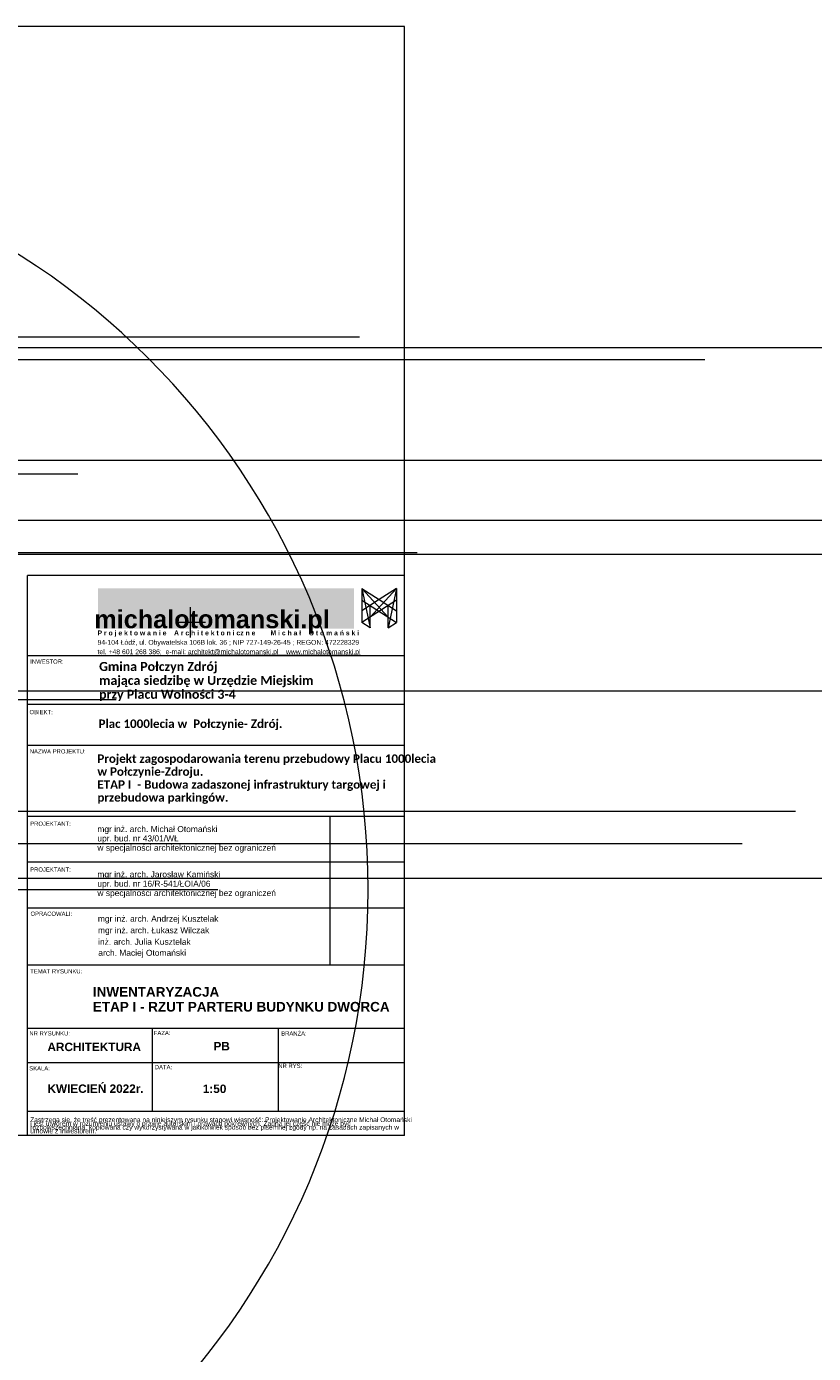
# Model space of a CAD drawing. Header units: millimetres. Extents: x -68772 to 137055, y -73300 to 19650.
# Tile 89 of 212: x 46198 to 59271, y -7708 to 14345. Entities that reach past the tile are written whole.
import ezdxf

# ---------------------------------------------------------------- set-up
doc = ezdxf.new("R2010")
doc.units = ezdxf.units.MM
doc.header["$MEASUREMENT"] = 0
for name, color, linetype, lineweight in [('2D Drafting - General_Nr_pióra__7', 7, 'Continuous', 5), ('Nowe_0_Nr_pióra__166', 166, 'Continuous', 18), ('Nowe_0_Nr_pióra__7', 7, 'Continuous', 5), ('Nowe_HA_widok cienki_Nr_pióra__7', 7, 'Continuous', 5), ('Nowe_PROJEKT - FILTROWNIA RZUTY_Nr_pióra__7', 7, 'Continuous', 5), ('Nowe_PROJEKT_Nr_pióra__252', 250, 'Continuous', 18), ('Nowe_TABELKA_Nr_pióra__255', 255, 'Continuous', 18), ('PROJEKT - ETAP I_Nr_pióra__7', 7, 'Continuous', 5), ('PROJEKT - FILTROWNIA RZUTY_Nr_pióra__7', 7, 'Continuous', 5), ('Room Tags_Nr_pióra__7', 7, 'Continuous', 5), ('siatka500_Nr_pióra__7', 7, 'Continuous', 5), ('Spot Elevations_Nr_pióra__7', 7, 'Continuous', 5), ('TABELKA_Nr_pióra__7', 7, 'Continuous', 5)]:
    doc.layers.add(name, color=color, linetype=linetype, lineweight=lineweight)
doc.layers.add('Room Tags', color=7, linetype='Continuous')
doc.layers.add('Spot Elevations', color=7, linetype='Continuous')
doc.styles.add('GENERATED_STYLE_1', font='arial.ttf')
doc.styles.add('GENERATED_STYLE_4', font='arialbd.ttf')
doc.styles.add('GENERATED_STYLE_5', font='calibrib.ttf')

# ---------------------------------------------------------------- blocks, each defined once
blk = doc.blocks.new('iv_Помещение_Площадь - iv_Помещение_Площадь-55347-Rzut')
at = {"layer": 'Room Tags_Nr_pióra__7', "color": 7, "linetype": 'Continuous', "lineweight": 5}
blk.add_line((-200, 0), (200, 0), dxfattribs=at)
blk.add_circle((0, 0), 250, dxfattribs=at)
blk = doc.blocks.new('Spot Elevations - Высотная отметка - Закрашенное значение-23738-Rzut', base_point=(-269.5, 0))
at = {"layer": 'Spot Elevations_Nr_pióra__7', "color": 7, "linetype": 'Continuous', "lineweight": 5}
blk.add_line((-419.5, 0), (430.5, 0), dxfattribs=at)
blk = doc.blocks.new('Spot Elevations - Высотная отметка - Закрашенное значение-23738-Rzut_E08', base_point=(-269.5, 0))
at = {"layer": 'Spot Elevations_Nr_pióra__7', "color": 7, "linetype": 'Continuous', "lineweight": 5}
blk.add_line((-144.5, 0), (705.5, 0), dxfattribs=at)

msp = doc.modelspace()

# ---------------------------------------------------------------- hatches: boundary and pattern name
at = {"layer": 'Nowe_PROJEKT_Nr_pióra__252', "linetype": 'Continuous', "lineweight": 18}
msp.add_hatch(color=250, dxfattribs=at).paths.add_polyline_path([(51639.2, 4338.6), (47382.9, 4338.6), (47382.9, 5007), (51639.2, 5007)])

# ---------------------------------------------------------------- linework, layer by layer
at = {"layer": '2D Drafting - General_Nr_pióra__7', "color": 7, "linetype": 'Continuous', "lineweight": 5}
msp.add_line((52475.9, -4088.3), (52475.9, 5149.8), dxfattribs=at)
at = {"layer": 'Nowe_0_Nr_pióra__166', "color": 166, "linetype": 'Continuous', "lineweight": 18}
for p, q in [((51770.5, 5003.1), (51770.5, 4441.7)), ((51770.5, 5003.1), (52206.4, 4531.2)), ((51770.5, 5003.1), (51909, 4351.4)), ((51770.5, 5003.1), (52057.7, 4820.4)), ((52344.9, 5003.1), (51909, 4531.4)), ((52344.9, 5003.1), (52057.7, 4820.4)), ((52344.9, 5003.1), (52206.4, 4351.4)), ((52344.9, 5003.1), (52344.9, 4441.7)), ((52057.7, 4820.8), (51770.5, 4634.6)), ((52344.5, 4813.6), (51770.5, 4441.7)), ((51770.5, 4813), (52344.9, 4441.7)), ((51909, 4351.4), (51909, 4724.4)), ((52057.7, 4820.8), (52344.9, 4634.6)), ((52206.4, 4351.4), (52206.4, 4724.4)), ((51909, 4351.4), (51770.5, 4441.7)), ((52206.4, 4351.4), (52344.9, 4441.7))]:
    msp.add_line(p, q, dxfattribs=at)
at = {"layer": 'Nowe_0_Nr_pióra__7', "color": 7, "linetype": 'Continuous', "lineweight": 5}
for p, q in [((52475.9, 14345.1), (21487.4, 14345.1)), ((52475.9, -4088.3), (52475.9, 14345.1)), ((52475.9, 5218.6), (46213.6, 5218.6)), ((52475.9, 3885.3), (46213.6, 3885.3)), ((52475.9, 3075.9), (46213.6, 3075.9)), ((52475.9, 2393.3), (46213.6, 2393.3)), ((52475.9, 1218.6), (46213.6, 1218.6)), ((51237.8, 1218.6), (51237.8, -495.7)), ((52475.9, 456.7), (46213.6, 456.7)), ((51237.8, 456.7), (51237.8, -1257.6)), ((52475.9, -305.2), (46213.6, -305.2)), ((52475.9, -305.2), (46213.6, -305.2)), ((52475.9, -305.2), (46213.6, -305.2)), ((52475.9, -1257.6), (46213.6, -1257.6)), ((52475.9, -2305.2), (46213.6, -2305.2)), ((48285.4, -2305.2), (48285.4, -3687.6)), ((50380.6, -2305.2), (50380.6, -3687.6)), ((52475.9, -2876.6), (46213.6, -2876.6)), ((52475.9, -4088.3), (21487.4, -4088.3))]:
    msp.add_line(p, q, dxfattribs=at)
at = {"layer": 'Nowe_HA_widok cienki_Nr_pióra__7', "color": 7, "linetype": 'Continuous', "lineweight": 5}
for p, q in [((46213.6, -4088.3), (46213.6, 5218.6)), ((52475.9, -3687.6), (46201, -3687.6))]:
    msp.add_line(p, q, dxfattribs=at)
at = {"layer": 'siatka500_Nr_pióra__7', "color": 7, "linetype": 'Continuous', "lineweight": 5}
for points in [[(48922.2, 4193.1), (48922.2, 4693.1)], [(48672.2, 4443.1), (49172.2, 4443.1)]]:
    msp.add_lwpolyline(points, dxfattribs=at)

# ---------------------------------------------------------------- block references
at = {"layer": 'Room Tags', "color": 7, "linetype": 'Continuous', "lineweight": 5, "xscale": 49.99999999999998, "yscale": 49.99999999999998, "zscale": 1000}
msp.add_blockref('iv_Помещение_Площадь - iv_Помещение_Площадь-55347-Rzut', (39373.4, 0), dxfattribs=at)
at = {"layer": 'Spot Elevations', "color": 7, "linetype": 'Continuous', "lineweight": 5, "xscale": 49.99999999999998, "yscale": 49.99999999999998, "zscale": 1000}
for name, p in [('Spot Elevations - Высотная отметка - Закрашенное значение-23738-Rzut', (16729.7, 9185.4)), ('Spot Elevations - Высотная отметка - Закрашенное значение-23738-Rzut_E08', (12313.4, 9011.2)), ('Spot Elevations - Высотная отметка - Закрашенное значение-23738-Rzut', (22465.4, 8813.8)), ('Spot Elevations - Высотная отметка - Закрашенное значение-23738-Rzut', (27601.2, 7140.8)), ('Spot Elevations - Высотная отметка - Закрашенное значение-23738-Rzut', (12050.6, 6909.7)), ('Spot Elevations - Высотная отметка - Закрашенное значение-23738-Rzut', (25577, 6143.4)), ('Spot Elevations - Высотная отметка - Закрашенное значение-23738-Rzut', (17689.9, 5601.2)), ('Spot Elevations - Высотная отметка - Закрашенное значение-23738-Rzut', (27641.6, 5575.9)), ('Spot Elevations - Высотная отметка - Закрашенное значение-23738-Rzut', (12689.2, 3159.5)), ('Spot Elevations - Высотная отметка - Закрашенное значение-23738-Rzut', (26566.5, 3302.8)), ('Spot Elevations - Высотная отметка - Закрашенное значение-23738-Rzut', (23971.8, 1303.5)), ('Spot Elevations - Высотная отметка - Закрашенное значение-23738-Rzut', (23089.3, 766.1)), ('Spot Elevations - Высотная отметка - Закрашенное значение-23738-Rzut', (27971.4, 191.1))]:
    msp.add_blockref(name, p, dxfattribs=at)

# ---------------------------------------------------------------- texts
at = {"layer": 'Nowe_PROJEKT - FILTROWNIA RZUTY_Nr_pióra__7', "color": 7, "linetype": 'Continuous', "lineweight": 5, "insert": (47300.3, -1823.6), "char_height": 160, "attachment_point": 4, "line_spacing_factor": 0.9248, "style": 'GENERATED_STYLE_4'}
msp.add_mtext('\\A1;INWENTARYZACJA \\PETAP I - RZUT PARTERU BUDYNKU DWORCA', dxfattribs=at)
at = {"layer": 'Nowe_PROJEKT - FILTROWNIA RZUTY_Nr_pióra__7', "color": 7, "linetype": 'Continuous', "lineweight": 5, "char_height": 140, "attachment_point": 4, "style": 'GENERATED_STYLE_4'}
for s, insert in [('\\A1;ARCHITEKTURA', (46545.2, -2614.2)), ('\\A1;PB', (49303.3, -2601.6)), ('\\A1;KWIECIEŃ 2022r.', (46545.2, -3308.5)), ('\\A1;1:50', (49125.9, -3310.5))]:
    msp.add_mtext(s, dxfattribs=dict(at, insert=insert))
at = {"layer": 'Nowe_PROJEKT - FILTROWNIA RZUTY_Nr_pióra__7', "color": 7, "linetype": 'Continuous', "lineweight": 5, "insert": (46258.2, -3917.8), "char_height": 79, "width": 6227.55, "attachment_point": 4, "line_spacing_factor": 0.473631, "style": 'GENERATED_STYLE_1'}
msp.add_mtext('\\A1;Zastrzega się, że treść prezentowana na niniejszym rysunku stanowi własność: Projektowanie Architektoniczne Michał Otomański \\Pi jest utworem w rozumieniu ustawy o prawie autorskim i prawach pokrewnych. Żadna jej część nie może być rozpowszechniana, kopiowana czy wykorzystywana w jakikolwiek sposób bez pisemnej zgody np. na zasadach zapisanych w umowie z Inwestorem.', dxfattribs=at)
at = {"layer": 'Nowe_TABELKA_Nr_pióra__255', "color": 255, "linetype": 'Continuous', "lineweight": 18, "insert": (49279.2, 4450.5), "char_height": 300, "attachment_point": 5, "style": 'GENERATED_STYLE_4'}
msp.add_mtext('\\A1;\\pt12643.2;michalotomanski.pl', dxfattribs=at)
at = {"layer": 'PROJEKT - ETAP I_Nr_pióra__7', "color": 7, "linetype": 'Continuous', "lineweight": 5, "char_height": 70, "attachment_point": 4, "style": 'GENERATED_STYLE_1'}
for s, insert in [('\\A1;INWESTOR:', (46259.3, 3790.6)), ('\\A1;OBIEKT:', (46247, 2951)), ('\\A1;NAZWA PROJEKTU:', (46251, 2298.2)), ('\\A1;PROJEKTANT:', (46257.9, 1096.1)), ('\\A1;PROJEKTANT:', (46257.9, 334.2)), ('\\A1;OPRACOWALI:', (46263.8, -401.1)), ('\\A1;TEMAT RYSUNKU:', (46259.4, -1357.5)), ('\\A1;NR RYSUNKU:', (46245, -2388.9)), ('\\A1;FAZA:', (48311.9, -2381.7)), ('\\A1;BRANŻA:', (50428.3, -2390.2)), ('\\A1;SKALA:', (46242.6, -2969.5)), ('\\A1;DATA:', (48328.2, -2949.7)), ('\\A1;NR RYS:', (50380.6, -2928.2))]:
    msp.add_mtext(s, dxfattribs=dict(at, insert=insert))
at = {"layer": 'PROJEKT - FILTROWNIA RZUTY_Nr_pióra__7', "color": 7, "linetype": 'Continuous', "lineweight": 5, "char_height": 100, "attachment_point": 4, "style": 'GENERATED_STYLE_1'}
for s, insert, line_spacing_factor in [('\\A1;mgr inż. arch. Michał Otomański \\Pupr. bud. nr 43/01/WŁ \\Pw specjalności architektonicznej bez ograniczeń', (47374.7, 836.4), 0.930849), ('\\A1;mgr inż. arch. Jarosław Kamiński \\Pupr. bud. nr 16/R-541/ŁOIA/06\\Pw specjalności architektonicznej bez ograniczeń', (47374.7, 83.9), 0.933892)]:
    msp.add_mtext(s, dxfattribs=dict(at, insert=insert, line_spacing_factor=line_spacing_factor))
for s, insert in [('\\A1;mgr inż. arch. Andrzej Kusztelak', (47382.9, -497.9)), ('\\A1;mgr inż. arch. Łukasz Wilczak', (47385.5, -689.6)), ('\\A1;inż. arch. Julia Kusztelak', (47387.3, -867.2)), ('\\A1;arch. Maciej Otomański ', (47389.7, -1064.7))]:
    msp.add_mtext(s, dxfattribs=dict(at, insert=insert))
at = {"layer": 'TABELKA_Nr_pióra__7', "color": 7, "linetype": 'Continuous', "lineweight": 5, "attachment_point": 4}
for s, insert, char_height, line_spacing_factor, style in [('\\A1;\\pt6665.48; P r o j e k t o w a n i e    A r c h i t e k t o n i cz n e        M i c h a ł    O t o m a ń s k i\\P\\P\\pt7281.35;{\\fArial|b0|i0|c238|p38; 94-104 Łódź, ul. Obywatelska 106B lok. 36 ; NIP 727-149-26-45 ; REGON: 472228329\\P\\P tel. +48 601 268 386;  e-mali: \\L\\C5;architekt@michalotomanski.pl    www.michalotomanski.pl}', (47346.4, 4098.3), 81, 0.579414, 'GENERATED_STYLE_4'), ('\\A1;Gmina Połczyn Zdrój\\Pmająca siedzibę w Urzędzie Miejskim \\Pprzy Placu Wolności 3-4', (47402.9, 3460.1), 150, 0.923965, 'GENERATED_STYLE_5')]:
    msp.add_mtext(s, dxfattribs=dict(at, insert=insert, char_height=char_height, line_spacing_factor=line_spacing_factor, style=style))
at = {"layer": 'TABELKA_Nr_pióra__7', "color": 7, "linetype": 'Continuous', "lineweight": 5, "insert": (47394.6, 2739.9), "char_height": 140, "attachment_point": 4, "style": 'GENERATED_STYLE_5'}
msp.add_mtext('\\A1;Plac 1000lecia w  Połczynie- Zdrój.', dxfattribs=at)
at = {"layer": 'TABELKA_Nr_pióra__7', "color": 7, "linetype": 'Continuous', "lineweight": 5, "insert": (47374.7, 1836.8), "char_height": 140, "width": 5814.55, "attachment_point": 4, "line_spacing_factor": 0.921659, "style": 'GENERATED_STYLE_5'}
msp.add_mtext('\\A1;Projekt zagospodarowania terenu przebudowy Placu 1000lecia w Połczynie-Zdroju.\\PETAP I  - Budowa zadaszonej infrastruktury targowej i przebudowa parkingów.', dxfattribs=at)

doc.saveas('drawing.dxf')
